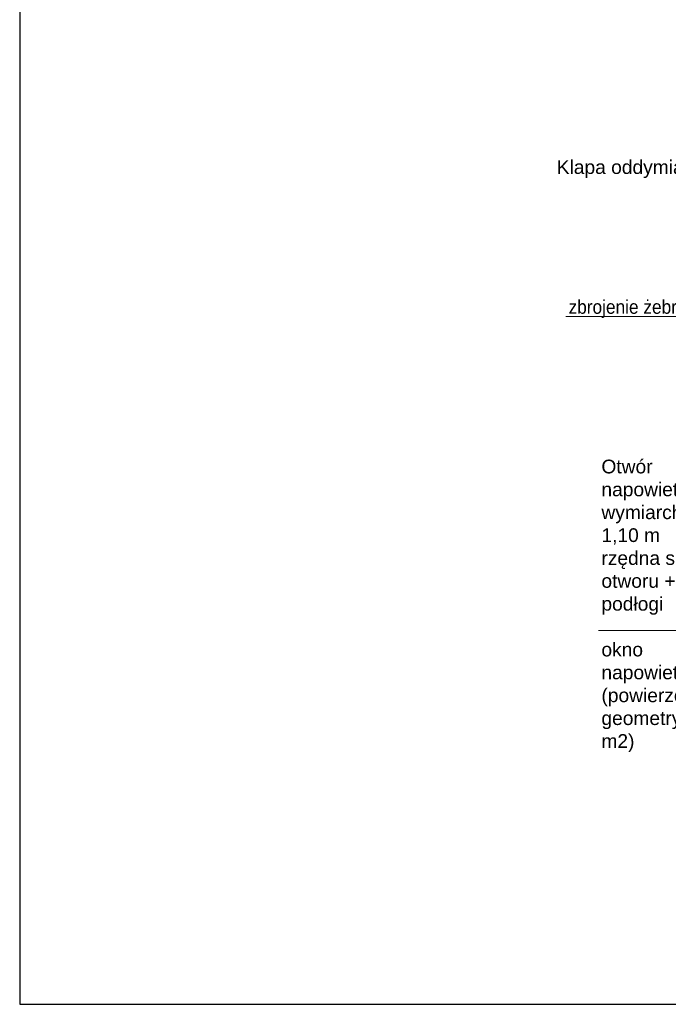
# Model space of a CAD drawing. Header units: millimetres. Extents: x 2341 to 31069, y -7915 to 10644.
# Tile 42 of 105: x 9271 to 10216, y 7774 to 9209. Entities that reach past the tile are written whole.
import ezdxf
from ezdxf import colors
from ezdxf.entities.mleader import LeaderData, LeaderLine
from ezdxf.math import Vec2, Vec3

# ---------------------------------------------------------------- set-up
doc = ezdxf.new("R2010")
doc.units = ezdxf.units.MM
doc.layers.add('opisy', color=5, linetype='Continuous', lineweight=5)
doc.layers.add('ściany nośne', color=1, linetype='Continuous', lineweight=25)
doc.styles.get("Standard").update_dxf_attribs({"font": 'ARIAL.TTF'})

msp = doc.modelspace()

# ---------------------------------------------------------------- linework, layer by layer
at = {"layer": 'opisy'}
msp.add_line((10066.6, 8776.2), (10668.9, 8776.2), dxfattribs=at)
msp.add_lwpolyline([(10573.5, 8257.5), (10383.5, 8318.7), (10113.9, 8318.7)], dxfattribs=at)
at = {"layer": 'ściany nośne', "color": 0}
for p, q in [((9271, 10643.8), (9271.4, 7773.8)), ((9271.4, 7773.9), (13371, 7773.8))]:
    msp.add_line(p, q, dxfattribs=at)

# ---------------------------------------------------------------- texts
at = {"layer": 'opisy', "lineweight": 15, "width": 0.9}
msp.add_text('zbrojenie żebra: góra 2%%C12 i dołem 3%%C12 ', height=20, dxfattribs=at).set_placement((10070.5, 8780.2))
at = {"layer": 'opisy', "lineweight": 15, "insert": (10118.4, 8567.6), "char_height": 20, "width": 238.116, "attachment_point": 1}
msp.add_mtext('Otwór napowietrzający o wymiarch 2,00 x 1,10 m \\Przędna spodu otworu +0,20 od podłogi\\P\\Pokno napowietrzajace (powierzchnia geometryczna 1,9 m2) ', dxfattribs=at)

# ---------------------------------------------------------------- leaders
at = {"layer": 'opisy'}
ml = msp.add_multileader_mtext('Standard', dxfattribs=at)
ml.set_content('\\A1;Klapa oddymiająca 1m{\\H0.7x;\\S2^ ;} powierzchni czynnej')
ml.set_leader_properties()
ml.build(insert=Vec2(0, 0))
ml.multileader.update_dxf_attribs({"arrow_head_size": 6})
ctx = ml.context
ctx.base_point, ctx.char_height, ctx.arrow_head_size, ctx.plane_origin = Vec3(10055.8, 8997.8), 20, 6, Vec3(10673.8, 8957.6)
ctx.text_align_type = 2
notes = []
notes.append((ctx, [(0, (1, 1, 0), (10614.6, 8997.8), (-1, 0), 8, [(0, [(10699.3, 8925.6)], 0, [])])]))
ctx.mtext.insert, ctx.mtext.alignment, ctx.mtext.flow_direction = Vec3(10604.6, 9010.8), 3, 5
for ctx, leaders in notes:
    for number, flags, end, landing, length, lines in leaders:
        leader = LeaderData()
        leader.index, (leader.has_last_leader_line, leader.has_dogleg_vector, leader.attachment_direction) = number, flags
        leader.last_leader_point, leader.dogleg_vector, leader.dogleg_length = Vec3(end), Vec3(landing), length
        for number, points, colour, breaks in lines:
            line = LeaderLine()
            line.index, line.vertices, line.color, line.breaks = number, Vec3.list(points), colors.encode_raw_color(colour), breaks
            leader.lines.append(line)
        ctx.leaders.append(leader)

doc.saveas('drawing.dxf')
